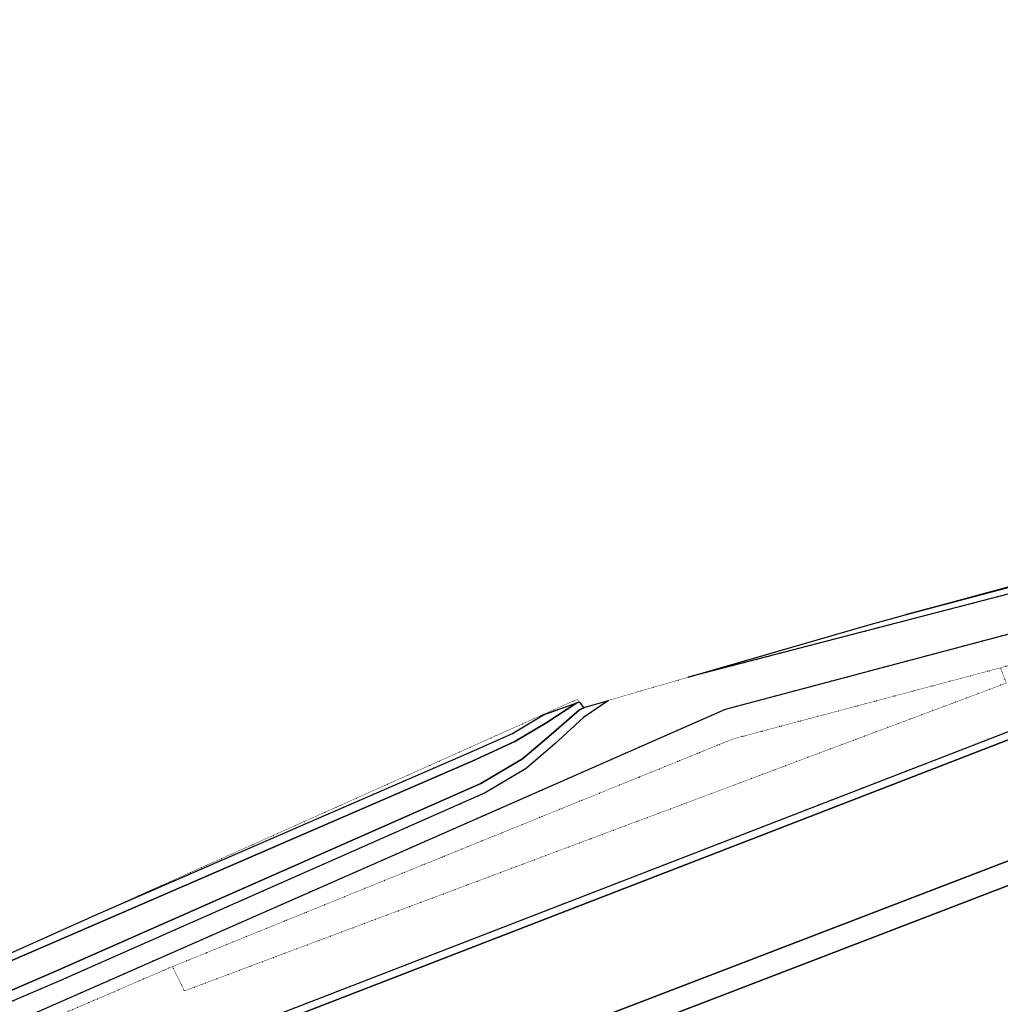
# Model space of a CAD drawing. Header units: millimetres. Extents: x 0 to 1134213, y -536989 to 313336.
# Tile 74 of 86: x 379802 to 507838, y 166241 to 294861. Entities that reach past the tile are written whole.
import ezdxf

# ---------------------------------------------------------------- set-up
doc = ezdxf.new("R2010")
doc.units = ezdxf.units.MM
doc.linetypes.add('DOT', pattern=[6.35, 0, -6.35])
for name, color, linetype in [('ondersteunendwaterdeel_oever_slootkant', 7, 'Continuous'), ('panden', 7, 'Continuous'), ('terreindeelbegroeid', 7, 'DOT'), ('waterdeel', 4, 'Continuous'), ('wegdeel_opstelplaats', 7, 'Continuous'), ('wegdeel_rijbaan', 7, 'Continuous'), ('wegdeel_voetpad', 7, 'Continuous')]:
    doc.layers.add(name, color=color, linetype=linetype)
doc.layers.add('scheiding_hek', color=7, linetype='Continuous', true_color=0x8a193f)

msp = doc.modelspace()

# ---------------------------------------------------------------- linework, layer by layer
at = {"layer": 'ondersteunendwaterdeel_oever_slootkant'}
for points in [[(467062.7, 208959.4, 0), (490843.7, 215865.4, 0), (495436.7, 217114.4, 0), (523322.7, 224525.4, 0), (584820.7, 240739.4, 0), (596490.7, 243867.4, 0), (654014.7, 258645.4, 0), (705832.7, 271490.4, 0), (756352.7, 283365.4, 0), (770025.7, 286304.4, 0), (774369.7, 287016.4, 0), (777941.7, 287625.4, 0), (778087.7, 287150.4, 0), (774669.7, 285917.4, 0), (770204.7, 285663.4, 0), (756545.7, 282493.4, 0), (728535.7, 276105.4, 0), (706006.7, 270775.4, 0), (654255.7, 257896.4, 0), (596752.7, 243082.4, 0), (585003.7, 239884.4, 0), (523561.7, 223655.4, 0)], [(456693.7, 205948.4, 0), (453424.7, 203695.4, 0), (449693.7, 200245.4, 0), (445911.7, 197053.4, 0), (440557.7, 193854.4, 0), (385125.7, 169357.4, 0), (316633.7, 139993.4, 0), (314944.7, 139987.4, 0), (313909.7, 141457.4, 0), (312605.7, 143310.4, 0), (313067.7, 143518.4, 0), (313883.7, 143885.4, 0), (315150.7, 140586.4, 0), (384604.7, 170613.4, 0), (439999.7, 195089.4, 0), (445436.7, 198312.4, 0), (449182.7, 201483.4, 0), (452906.7, 204691.4, 0), (453646.7, 205063.4, 0)], [(319837.7, 146560.4, 0), (348880.7, 159612.4, 0), (390048.7, 178068.4, 0), (438361.7, 199031.4, 0), (444056.7, 201588.4, 0), (448183.7, 204045.4, 0), (452551.7, 205612.4, 0), (448607.7, 203044.4, 0), (444434.7, 200585.4, 0), (438870.7, 198007.4, 0), (383296.7, 173930.4, 0)]]:
    msp.add_polyline3d(points, close=True, dxfattribs=at)
at = {"layer": 'panden'}
msp.add_polyline3d([(550320.7, 216858.4, 0), (555336.7, 203906.4, 0), (555695.7, 202979.4, 0), (375006.7, 133539.4, 0), (371379.7, 142991.4, 0), (371659.7, 143099.4, 0), (370648.7, 145734.4, 0), (374274.7, 147129.4, 0), (372732.7, 151136.4, 0), (389806.7, 157692.4, 0), (390822.7, 155051.4, 0), (544716.7, 214686.4, 0), (544114.7, 216297.4, 0), (549697.7, 218467.4, 0)], close=True, dxfattribs=at)
at = {"layer": 'scheiding_hek'}
msp.add_polyline3d([(319890.7, 137876.4, 0), (471949.7, 204783.4, 0), (578969.7, 233249.4, 0), (707015.7, 267206.4, 0), (838108.7, 294861.4, 0)], dxfattribs=at)
at = {"layer": 'terreindeelbegroeid'}
for points in [[(319890.7, 137876.4, 0), (399004.7, 172687.4, 0), (471949.7, 204783.4, 0), (707015.7, 267206.4, 0), (838108.7, 294861.4, 0), (839745.7, 290547.4, 0), (837171.7, 290030.4, 0), (800713.7, 282713.4, 0), (794585.7, 281473.4, 0), (746172.7, 271828.4, 0), (707660.7, 264156.4, 0), (674096.7, 255407.4, 0), (672636.7, 254766.4, 0), (597432.7, 234938.4, 0), (564094.7, 226085.4, 0), (550596.7, 222488.4, 0), (507852.7, 210194.4, 0), (472976.7, 200918.4, 0), (399749.7, 171171.4, 0), (376450.7, 161139.4, 0)], [(838108.7, 294861.4, 0), (707015.7, 267206.4, 0), (578969.7, 233249.4, 0), (471949.7, 204783.4, 0), (319890.7, 137876.4, 0)], [(316633.7, 139993.4, 0), (385125.7, 169357.4, 0), (440557.7, 193854.4, 0), (445911.7, 197053.4, 0), (449693.7, 200245.4, 0), (453424.7, 203695.4, 0), (456693.7, 205948.4, 0), (467062.7, 208959.4, 0), (523561.7, 223655.4, 0), (585003.7, 239884.4, 0), (596752.7, 243082.4, 0), (654255.7, 257896.4, 0), (706006.7, 270775.4, 0), (728535.7, 276105.4, 0), (756545.7, 282493.4, 0), (770204.7, 285663.4, 0)], [(376450.7, 161139.4, 0), (399749.7, 171171.4, 0), (401310.7, 167997.4, 0), (508622.7, 208205.4, 0), (507852.7, 210194.4, 0), (550596.7, 222488.4, 0), (551494.7, 220142.4, 0), (549377.7, 219328.4, 0), (542753.7, 216781.4, 0), (543434.7, 215261.4, 0), (395504.7, 157938.4, 0), (395200.7, 158721.4, 0), (391090.7, 157139.4, 0), (390381.7, 158984.4, 0), (367835.7, 150473.4, 0)]]:
    msp.add_polyline3d(points, dxfattribs=at)
for points in [[(399749.7, 171171.4, 0), (472976.7, 200918.4, 0), (507852.7, 210194.4, 0), (508622.7, 208205.4, 0), (401310.7, 167997.4, 0)], [(452841.7, 205737.4, 0), (452551.7, 205612.4, 0), (448183.7, 204045.4, 0), (444056.7, 201588.4, 0), (438361.7, 199031.4, 0), (390048.7, 178068.4, 0), (452587.7, 206076.4, 0)]]:
    msp.add_polyline3d(points, close=True, dxfattribs=at)
at = {"layer": 'waterdeel'}
for points in [[(495436.7, 217114.4, 0), (598995.7, 245278.4, 0), (667847.7, 262791.4, 0), (705674.7, 272095.4, 0), (728014.7, 277460.4, 0), (756157.7, 283828.4, 0), (769873.7, 286816.4, 0), (774243.7, 287856.4, 0), (777634.7, 288622.4, 0), (777941.7, 287625.4, 0), (774369.7, 287016.4, 0), (770025.7, 286304.4, 0), (756352.7, 283365.4, 0), (705832.7, 271490.4, 0), (654014.7, 258645.4, 0), (596490.7, 243867.4, 0), (584820.7, 240739.4, 0), (523322.7, 224525.4, 0)], [(319837.7, 146560.4, 0), (383296.7, 173930.4, 0), (438870.7, 198007.4, 0), (444434.7, 200585.4, 0), (448607.7, 203044.4, 0), (452551.7, 205612.4, 0), (452841.7, 205737.4, 0), (453401.7, 204992.4, 0), (453646.7, 205063.4, 0), (452906.7, 204691.4, 0), (449182.7, 201483.4, 0), (445436.7, 198312.4, 0), (439999.7, 195089.4, 0), (384604.7, 170613.4, 0), (315150.7, 140586.4, 0), (313883.7, 143885.4, 0)]]:
    msp.add_polyline3d(points, close=True, dxfattribs=at)
at = {"layer": 'wegdeel_opstelplaats'}
msp.add_polyline3d([(375006.7, 133539.4, 0), (555695.7, 202979.4, 0), (556771.7, 200179.4, 0), (376082.7, 130739.4, 0)], close=True, dxfattribs=at)
at = {"layer": 'wegdeel_rijbaan'}
msp.add_polyline3d([(376082.7, 130739.4, 0), (556771.7, 200179.4, 0)], dxfattribs=at)
at = {"layer": 'wegdeel_voetpad'}
msp.add_polyline3d([(367835.7, 150473.4, 0), (390381.7, 158984.4, 0), (391090.7, 157139.4, 0), (395200.7, 158721.4, 0), (395504.7, 157938.4, 0), (543434.7, 215261.4, 0), (542753.7, 216781.4, 0), (549377.7, 219328.4, 0), (549697.7, 218467.4, 0), (544114.7, 216297.4, 0), (544716.7, 214686.4, 0), (390822.7, 155051.4, 0), (389806.7, 157692.4, 0), (372732.7, 151136.4, 0)], dxfattribs=at)

doc.saveas('drawing.dxf')
